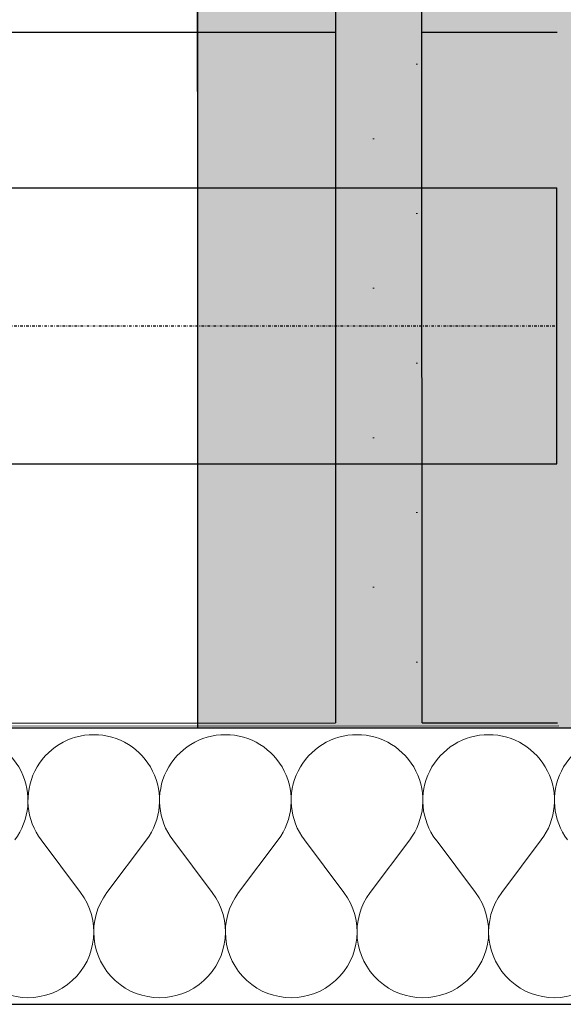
# Model space of a CAD drawing. Header units: millimetres. Extents: x -23738 to 4435, y -2716 to 20653.
# Tile 65 of 160: x -805 to -490, y 191 to 762. Entities that reach past the tile are written whole.
import ezdxf

# ---------------------------------------------------------------- set-up
doc = ezdxf.new("R2010")
doc.units = ezdxf.units.MM
doc.header["$MEASUREMENT"] = 0
for name, pattern in [('Wipeout_Contour', [1000, 0, -1000]), ('Čerchovaná M', [4.5, 2.5, -0.85, 0.3, -0.85]), ('Čerchovaná S', [3.5, 1.5, -0.85, 0.3, -0.85])]:
    doc.linetypes.add(name, pattern=pattern)
for name, color, linetype in [('9._POHLED ZÁPADNÍ_2_2D prvky - obecné', 7, 'Continuous'), ('9._POHLED ZÁPADNÍ_2_Nové_Konstrukce - krov', 7, 'Continuous'), ('9._POHLED ZÁPADNÍ_2_Nové_Konstrukce - nosné', 7, 'Continuous'), ('9._POHLED ZÁPADNÍ_2_Nové_Kóty - SP', 7, 'Continuous'), ('9._POHLED ZÁPADNÍ_2_Nové_Výplně - Povrchové', 7, 'Continuous'), ('9._POHLED ZÁPADNÍ_2_Nové_Výplně – Řezové', 7, 'Continuous'), ('9._POHLED ZÁPADNÍ_2_VÝTAH VAR 1', 7, 'Continuous')]:
    doc.layers.add(name, color=color, linetype=linetype)
pattern_1 = [(0, (0, -9e-13), (0, 86.6025), [0, -50]), (0, (25, 43.3), (0, 86.6025), [0, -50])]

# ---------------------------------------------------------------- blocks, each defined once
blk = doc.blocks.new('*X6', base_point=(-24533.14, -6254.22))
at = {"layer": '9._POHLED ZÁPADNÍ_2_Nové_Výplně – Řezové', "color": 21, "linetype": 'Continuous', "lineweight": 20, "true_color": 0xffaaaa}
for p, q in [((-769.52, 256.25), (-792.37, 286.73)), ((-754.28, 256.25), (-731.42, 286.73)), ((-693.33, 256.25), (-716.18, 286.72)), ((-678.09, 256.25), (-655.23, 286.72)), ((-617.14, 256.25), (-639.99, 286.72)), ((-601.9, 256.25), (-579.04, 286.72)), ((-540.95, 256.24), (-563.8, 286.72)), ((-525.71, 256.24), (-502.85, 286.72))]:
    blk.add_line(p, q, dxfattribs=at)
for centre, start, end in [((-838.09, 309.59), 323.1287, 89.9986), ((-761.9, 309.58), 89.9986, 216.8684), ((-761.9, 309.58), 323.1287, 89.9986), ((-685.71, 309.58), 89.9986, 216.8684), ((-685.71, 309.58), 323.1287, 89.9986), ((-609.52, 309.58), 89.9986, 216.8684), ((-609.52, 309.58), 323.1287, 89.9986), ((-533.33, 309.58), 89.9986, 216.8684), ((-533.33, 309.58), 323.1287, 89.9986), ((-457.14, 309.58), 89.9986, 216.8684), ((-799.99, 233.39), 143.1287, 36.8684), ((-723.8, 233.39), 143.1287, 36.8684), ((-647.61, 233.39), 143.1287, 36.8684), ((-571.42, 233.39), 143.1287, 36.8684), ((-495.23, 233.39), 143.1287, 36.8684)]:
    blk.add_arc(centre, 38.1, start, end, dxfattribs=at)

msp = doc.modelspace()

# ---------------------------------------------------------------- wipeouts: each hides what was drawn before it
at = {"color": 254, "linetype": 'Wipeout_Contour', "lineweight": 0, "ltscale": 32872.39423}
msp.add_wipeout([(-321.69, 351.48), (-16007.92, 351.87), (-16007.92, 191.87), (-321.69, 191.48)], dxfattribs=at).dxf.layer = '9._POHLED ZÁPADNÍ_2_Nové_Výplně - Povrchové'

# ---------------------------------------------------------------- next in the draw order: linework, layer by layer
at = {"layer": '9._POHLED ZÁPADNÍ_2_Nové_Konstrukce - nosné', "color": 1, "linetype": 'Continuous', "lineweight": 25, "flags": 128}
for points in [[(-321.69, 351.48), (-16007.92, 351.87)], [(-16007.92, 191.87), (-161.69, 191.47)]]:
    msp.add_lwpolyline(points, dxfattribs=at)

# ---------------------------------------------------------------- next in the draw order: wipeouts: each hides what was drawn before it
at = {"color": 254, "linetype": 'Wipeout_Contour', "lineweight": 0, "ltscale": 3313.403933}
msp.add_wipeout([(-621.89, 354.46), (-571.89, 354.47), (-571.91, 754.47), (-621.91, 754.46)], dxfattribs=at).dxf.layer = '9._POHLED ZÁPADNÍ_2_Nové_Výplně – Řezové'

# ---------------------------------------------------------------- next in the draw order: hatches: boundary and pattern name
at = {"layer": '9._POHLED ZÁPADNÍ_2_Nové_Výplně – Řezové', "linetype": 'Continuous', "lineweight": 20, "true_color": 0xffaaaa}
h = msp.add_hatch(dxfattribs=at)
h.set_pattern_fill('Omítka_01_0002', color=21, style=0, pattern_type=2)
h.set_pattern_definition(pattern_1)
h.paths.add_polyline_path([(-621.89, 354.46), (-571.89, 354.47), (-571.91, 754.47), (-621.91, 754.46)])

# ---------------------------------------------------------------- next in the draw order: wipeouts: each hides what was drawn before it
at = {"color": 254, "linetype": 'Wipeout_Contour', "lineweight": 0, "ltscale": 6945.195304}
msp.add_wipeout([(-621.91, 754.46), (-571.91, 754.47), (-571.95, 2438.03), (-621.95, 2438.02)], dxfattribs=at).dxf.layer = '9._POHLED ZÁPADNÍ_2_Nové_Výplně – Řezové'

# ---------------------------------------------------------------- next in the draw order: hatches: boundary and pattern name
at = {"layer": '9._POHLED ZÁPADNÍ_2_Nové_Výplně – Řezové', "linetype": 'Continuous', "lineweight": 20, "true_color": 0xffaaaa}
h = msp.add_hatch(dxfattribs=at)
h.set_pattern_fill('Omítka_01_0002', color=21, style=0, pattern_type=2)
h.set_pattern_definition(pattern_1)
h.paths.add_polyline_path([(-621.91, 754.46), (-571.91, 754.47), (-571.95, 2438.03), (-621.95, 2438.02)])

# ---------------------------------------------------------------- next in the draw order: linework, layer by layer
at = {"layer": '9._POHLED ZÁPADNÍ_2_Nové_Konstrukce - nosné', "color": 1, "linetype": 'Continuous', "lineweight": 25}
for p, q in [((-621.91, 754.46), (-621.9, 354.46)), ((-571.89, 354.47), (-571.91, 754.47))]:
    msp.add_line(p, q, dxfattribs=at)
at = {"layer": '9._POHLED ZÁPADNÍ_2_Nové_Konstrukce - nosné', "color": 1, "linetype": 'Continuous', "lineweight": 25, "flags": 128}
for points in [[(-621.95, 2438.02), (-621.91, 754.46)], [(-571.91, 754.47), (-571.95, 2438.03)]]:
    msp.add_lwpolyline(points, dxfattribs=at)

# ---------------------------------------------------------------- next in the draw order: wipeouts: each hides what was drawn before it
at = {"color": 254, "linetype": 'Wipeout_Contour', "lineweight": 0, "ltscale": 33410.815601}
msp.add_wipeout([(-621.91, 754.46), (-15847.54, 749.83), (-15847.42, 349.83), (-621.89, 354.46)], dxfattribs=at).dxf.layer = '9._POHLED ZÁPADNÍ_2_Nové_Výplně - Povrchové'
at = {"color": 254, "linetype": 'Wipeout_Contour', "lineweight": 0, "ltscale": 3129.187407}
msp.add_wipeout([(-571.89, 354.47), (-493.54, 354.5), (-493.66, 754.5), (-571.91, 754.47)], dxfattribs=at).dxf.layer = '9._POHLED ZÁPADNÍ_2_Nové_Výplně - Povrchové'

# ---------------------------------------------------------------- next in the draw order: hatches: boundary and pattern name
at = {"layer": '9._POHLED ZÁPADNÍ_2_Nové_Výplně – Řezové', "linetype": 'Continuous', "lineweight": 0, "true_color": 0xf2b2b2}
msp.add_hatch(color=9, dxfattribs=at).paths.add_polyline_path([(-322, 3949.14), (-702, 3949.13), (-701.89, 351.54), (-321.89, 351.55)])

# ---------------------------------------------------------------- next in the draw order: linework, layer by layer
at = {"layer": '9._POHLED ZÁPADNÍ_2_Nové_Konstrukce - krov', "color": 1, "linetype": 'Continuous', "lineweight": 25}
for p, q in [((-15844, 664.5), (-493.91, 664.5)), ((-493.91, 504.5), (-493.91, 664.5)), ((-15844, 504.5), (-493.91, 504.5))]:
    msp.add_line(p, q, dxfattribs=at)
at = {"layer": '9._POHLED ZÁPADNÍ_2_Nové_Konstrukce - krov', "color": 1, "linetype": 'Čerchovaná M', "lineweight": 25}
for p, q in [((-15844, 664.5), (-493.91, 664.5)), ((-493.91, 504.5), (-493.91, 664.5)), ((-15844, 504.5), (-493.91, 504.5))]:
    msp.add_line(p, q, dxfattribs=at)
at = {"layer": '9._POHLED ZÁPADNÍ_2_Nové_Konstrukce - krov', "color": 1, "linetype": 'Čerchovaná S', "lineweight": 25}
msp.add_line((-15844, 584.5), (-493.91, 584.5), dxfattribs=at)
msp.add_line((-15844, 584.5), (-493.91, 584.5), dxfattribs=at)
at = {"layer": '9._POHLED ZÁPADNÍ_2_Nové_Konstrukce - nosné', "color": 1, "linetype": 'Continuous', "lineweight": 25}
for p, q in [((-621.91, 754.46), (-621.9, 354.46)), ((-571.89, 354.47), (-571.91, 754.47))]:
    msp.add_line(p, q, dxfattribs=at)
at = {"layer": '9._POHLED ZÁPADNÍ_2_Nové_Konstrukce - nosné', "color": 1, "linetype": 'Continuous', "lineweight": 25, "flags": 128}
for points in [[(-702, 3949.13), (-701.89, 351.54)], [(-621.91, 754.46), (-15847.54, 749.83)], [(-493.66, 754.5), (-571.91, 754.47)], [(-15847.42, 349.83), (-621.89, 354.46)], [(-571.89, 354.47), (-493.54, 354.5)]]:
    msp.add_lwpolyline(points, dxfattribs=at)
at = {"layer": '9._POHLED ZÁPADNÍ_2_Nové_Kóty - SP', "color": 1, "linetype": 'Continuous', "lineweight": 25}
msp.add_line((-701.91, 720.37), (-701.91, 1207.87), dxfattribs=at)

# ---------------------------------------------------------------- next in the draw order: wipeouts: each hides what was drawn before it
at = {"color": 254, "linetype": 'Wipeout_Contour', "lineweight": 0, "ltscale": 32872.39423}
msp.add_wipeout([(-321.69, 351.48), (-16007.92, 351.87), (-16007.92, 191.87), (-321.69, 191.48)], dxfattribs=at).dxf.layer = '9._POHLED ZÁPADNÍ_2_Nové_Výplně – Řezové'

# ---------------------------------------------------------------- next in the draw order: linework, layer by layer
at = {"layer": '9._POHLED ZÁPADNÍ_2_2D prvky - obecné', "color": 7, "linetype": 'Continuous', "lineweight": 13}
msp.add_line((-20183.56, 346.74), (-492.64, 352.73), dxfattribs=at)
at = {"layer": '9._POHLED ZÁPADNÍ_2_Nové_Konstrukce - nosné', "color": 1, "linetype": 'Continuous', "lineweight": 25, "flags": 128}
for points in [[(-321.69, 351.48), (-16007.92, 351.87)], [(-16007.92, 191.87), (-161.69, 191.47)]]:
    msp.add_lwpolyline(points, dxfattribs=at)

# ---------------------------------------------------------------- next in the draw order: block references
at = {"layer": '9._POHLED ZÁPADNÍ_2_VÝTAH VAR 1', "color": 9, "linetype": 'Continuous', "lineweight": 13}
msp.add_blockref('*X6', (-24533.14, -6254.22), dxfattribs=at)

doc.saveas('drawing.dxf')
